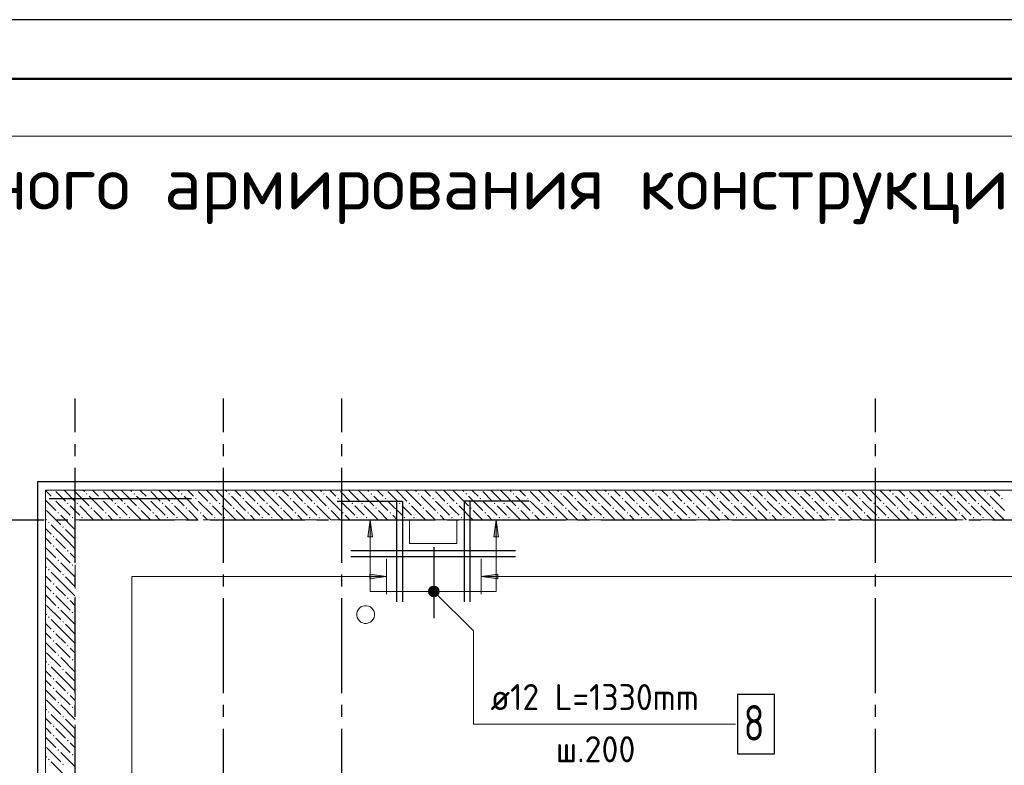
# Model space of a CAD drawing. Header units: millimetres. Extents: x 0 to 59400, y 0 to 42000.
# Tile 6 of 34: x 6595 to 14899, y 35710 to 42000. Entities that reach past the tile are written whole.
import ezdxf

# ---------------------------------------------------------------- set-up
doc = ezdxf.new("R2010")
doc.units = ezdxf.units.MM
doc.linetypes.add('______2', pattern=[270, 200, -70])
doc.linetypes.add('______5', pattern=[1100, 800, -100, 100, -100])
for name, color, linetype, lineweight in [('Standard', 7, 'Continuous', 25), ('ЖБ Перекрытие верхний уровень', 7, 'Continuous', 18), ('Обрамление П-обр. равн.', 7, 'Continuous', 25), ('Обрамление П-обр. равн.неравн.', 7, 'Continuous', 25), ('Обрамление проемов стержнями', 7, 'Continuous', 18), ('Позиционная метка номер позиции', 7, 'Continuous', 13), ('Текст_ общее', 7, 'Continuous', 25)]:
    doc.layers.add(name, color=color, linetype=linetype, lineweight=lineweight)
doc.layers.add('ЖБ Стена верхний уровень', color=7, linetype='______2', lineweight=13, true_color=0x656565)
doc.layers.add('Оси', color=7, linetype='______5', lineweight=13, true_color=0x656565)
doc.styles.add('ISOCPEUR', font='txt')

msp = doc.modelspace()

# ---------------------------------------------------------------- hatches: boundary and pattern name
at = {"layer": 'ЖБ Стена верхний уровень', "linetype": 'Continuous', "lineweight": 18, "transparency": 33554687}
for points in [[(6874.1, 37959.6), (6880.6, 37966.1), (6887.1, 37959.6), (6880.6, 37953.1)], [(7154.1, 37999.6), (7160.6, 38006.1), (7167.1, 37999.6), (7160.6, 37993.1)], [(7274.1, 37959.6), (7280.6, 37966.1), (7287.1, 37959.6), (7280.6, 37953.1)], [(7554.1, 37999.6), (7560.6, 38006.1), (7567.1, 37999.6), (7560.6, 37993.1)], [(7674.1, 37959.6), (7680.6, 37966.1), (7687.1, 37959.6), (7680.6, 37953.1)], [(7954.1, 37999.6), (7960.6, 38006.1), (7967.1, 37999.6), (7960.6, 37993.1)], [(8074.1, 37959.6), (8080.6, 37966.1), (8087.1, 37959.6), (8080.6, 37953.1)], [(8354.1, 37999.6), (8360.6, 38006.1), (8367.1, 37999.6), (8360.6, 37993.1)], [(8474.1, 37959.6), (8480.6, 37966.1), (8487.1, 37959.6), (8480.6, 37953.1)], [(8754.1, 37999.6), (8760.6, 38006.1), (8767.1, 37999.6), (8760.6, 37993.1)], [(8874.1, 37959.6), (8880.6, 37966.1), (8887.1, 37959.6), (8880.6, 37953.1)], [(9154.1, 37999.6), (9160.6, 38006.1), (9167.1, 37999.6), (9160.6, 37993.1)], [(9274.1, 37959.6), (9280.6, 37966.1), (9287.1, 37959.6), (9280.6, 37953.1)], [(9554.1, 37999.6), (9560.6, 38006.1), (9567.1, 37999.6), (9560.6, 37993.1)], [(9674.1, 37959.6), (9680.6, 37966.1), (9687.1, 37959.6), (9680.6, 37953.1)], [(9954.1, 37999.6), (9960.6, 38006.1), (9967.1, 37999.6), (9960.6, 37993.1)], [(10074.1, 37959.6), (10080.6, 37966.1), (10087.1, 37959.6), (10080.6, 37953.1)], [(10354.1, 37999.6), (10360.6, 38006.1), (10367.1, 37999.6), (10360.6, 37993.1)], [(10474.1, 37959.6), (10480.6, 37966.1), (10487.1, 37959.6), (10480.6, 37953.1)], [(10754.1, 37999.6), (10760.6, 38006.1), (10767.1, 37999.6), (10760.6, 37993.1)], [(10874.1, 37959.6), (10880.6, 37966.1), (10887.1, 37959.6), (10880.6, 37953.1)], [(11154.1, 37999.6), (11160.6, 38006.1), (11167.1, 37999.6), (11160.6, 37993.1)], [(11274.1, 37959.6), (11280.6, 37966.1), (11287.1, 37959.6), (11280.6, 37953.1)], [(11554.1, 37999.6), (11560.6, 38006.1), (11567.1, 37999.6), (11560.6, 37993.1)], [(11674.1, 37959.6), (11680.6, 37966.1), (11687.1, 37959.6), (11680.6, 37953.1)], [(11954.1, 37999.6), (11960.6, 38006.1), (11967.1, 37999.6), (11960.6, 37993.1)], [(12074.1, 37959.6), (12080.6, 37966.1), (12087.1, 37959.6), (12080.6, 37953.1)], [(12354.1, 37999.6), (12360.6, 38006.1), (12367.1, 37999.6), (12360.6, 37993.1)], [(12474.1, 37959.6), (12480.6, 37966.1), (12487.1, 37959.6), (12480.6, 37953.1)], [(12754.1, 37999.6), (12760.6, 38006.1), (12767.1, 37999.6), (12760.6, 37993.1)], [(12874.1, 37959.6), (12880.6, 37966.1), (12887.1, 37959.6), (12880.6, 37953.1)], [(13154.1, 37999.6), (13160.6, 38006.1), (13167.1, 37999.6), (13160.6, 37993.1)], [(13274.1, 37959.6), (13280.6, 37966.1), (13287.1, 37959.6), (13280.6, 37953.1)], [(13554.1, 37999.6), (13560.6, 38006.1), (13567.1, 37999.6), (13560.6, 37993.1)], [(13674.1, 37959.6), (13680.6, 37966.1), (13687.1, 37959.6), (13680.6, 37953.1)], [(13954.1, 37999.6), (13960.6, 38006.1), (13967.1, 37999.6), (13960.6, 37993.1)], [(14074.1, 37959.6), (14080.6, 37966.1), (14087.1, 37959.6), (14080.6, 37953.1)], [(14354.1, 37999.6), (14360.6, 38006.1), (14367.1, 37999.6), (14360.6, 37993.1)], [(14474.1, 37959.6), (14480.6, 37966.1), (14487.1, 37959.6), (14480.6, 37953.1)], [(14754.1, 37999.6), (14760.6, 38006.1), (14767.1, 37999.6), (14760.6, 37993.1)], [(14874.1, 37959.6), (14880.6, 37966.1), (14887.1, 37959.6), (14880.6, 37953.1)], [(6994.1, 37919.6), (7000.6, 37926.1), (7007.1, 37919.6), (7000.6, 37913.1)], [(7074.1, 37919.6), (7080.6, 37926.1), (7087.1, 37919.6), (7080.6, 37913.1)], [(7194.1, 37879.6), (7200.6, 37886.1), (7207.1, 37879.6), (7200.6, 37873.1)], [(7394.1, 37919.6), (7400.6, 37926.1), (7407.1, 37919.6), (7400.6, 37913.1)], [(7474.1, 37919.6), (7480.6, 37926.1), (7487.1, 37919.6), (7480.6, 37913.1)], [(7594.1, 37879.6), (7600.6, 37886.1), (7607.1, 37879.6), (7600.6, 37873.1)], [(7794.1, 37919.6), (7800.6, 37926.1), (7807.1, 37919.6), (7800.6, 37913.1)], [(7874.1, 37919.6), (7880.6, 37926.1), (7887.1, 37919.6), (7880.6, 37913.1)], [(7994.1, 37879.6), (8000.6, 37886.1), (8007.1, 37879.6), (8000.6, 37873.1)], [(8194.1, 37919.6), (8200.6, 37926.1), (8207.1, 37919.6), (8200.6, 37913.1)], [(8274.1, 37919.6), (8280.6, 37926.1), (8287.1, 37919.6), (8280.6, 37913.1)], [(8394.1, 37879.6), (8400.6, 37886.1), (8407.1, 37879.6), (8400.6, 37873.1)], [(8594.1, 37919.6), (8600.6, 37926.1), (8607.1, 37919.6), (8600.6, 37913.1)], [(8674.1, 37919.6), (8680.6, 37926.1), (8687.1, 37919.6), (8680.6, 37913.1)], [(8794.1, 37879.6), (8800.6, 37886.1), (8807.1, 37879.6), (8800.6, 37873.1)], [(8994.1, 37919.6), (9000.6, 37926.1), (9007.1, 37919.6), (9000.6, 37913.1)], [(9074.1, 37919.6), (9080.6, 37926.1), (9087.1, 37919.6), (9080.6, 37913.1)], [(9194.1, 37879.6), (9200.6, 37886.1), (9207.1, 37879.6), (9200.6, 37873.1)], [(9394.1, 37919.6), (9400.6, 37926.1), (9407.1, 37919.6), (9400.6, 37913.1)], [(9474.1, 37919.6), (9480.6, 37926.1), (9487.1, 37919.6), (9480.6, 37913.1)], [(9594.1, 37879.6), (9600.6, 37886.1), (9607.1, 37879.6), (9600.6, 37873.1)], [(9794.1, 37919.6), (9800.6, 37926.1), (9807.1, 37919.6), (9800.6, 37913.1)], [(9874.1, 37919.6), (9880.6, 37926.1), (9887.1, 37919.6), (9880.6, 37913.1)], [(9994.1, 37879.6), (10000.6, 37886.1), (10007.1, 37879.6), (10000.6, 37873.1)], [(10194.1, 37919.6), (10200.6, 37926.1), (10207.1, 37919.6), (10200.6, 37913.1)], [(10274.1, 37919.6), (10280.6, 37926.1), (10287.1, 37919.6), (10280.6, 37913.1)], [(10394.1, 37879.6), (10400.6, 37886.1), (10407.1, 37879.6), (10400.6, 37873.1)], [(10594.1, 37919.6), (10600.6, 37926.1), (10607.1, 37919.6), (10600.6, 37913.1)], [(10674.1, 37919.6), (10680.6, 37926.1), (10687.1, 37919.6), (10680.6, 37913.1)], [(10794.1, 37879.6), (10800.6, 37886.1), (10807.1, 37879.6), (10800.6, 37873.1)], [(10994.1, 37919.6), (11000.6, 37926.1), (11007.1, 37919.6), (11000.6, 37913.1)], [(11074.1, 37919.6), (11080.6, 37926.1), (11087.1, 37919.6), (11080.6, 37913.1)], [(11194.1, 37879.6), (11200.6, 37886.1), (11207.1, 37879.6), (11200.6, 37873.1)], [(11394.1, 37919.6), (11400.6, 37926.1), (11407.1, 37919.6), (11400.6, 37913.1)], [(11474.1, 37919.6), (11480.6, 37926.1), (11487.1, 37919.6), (11480.6, 37913.1)], [(11594.1, 37879.6), (11600.6, 37886.1), (11607.1, 37879.6), (11600.6, 37873.1)], [(11794.1, 37919.6), (11800.6, 37926.1), (11807.1, 37919.6), (11800.6, 37913.1)], [(11874.1, 37919.6), (11880.6, 37926.1), (11887.1, 37919.6), (11880.6, 37913.1)], [(11994.1, 37879.6), (12000.6, 37886.1), (12007.1, 37879.6), (12000.6, 37873.1)], [(12194.1, 37919.6), (12200.6, 37926.1), (12207.1, 37919.6), (12200.6, 37913.1)], [(12274.1, 37919.6), (12280.6, 37926.1), (12287.1, 37919.6), (12280.6, 37913.1)], [(12394.1, 37879.6), (12400.6, 37886.1), (12407.1, 37879.6), (12400.6, 37873.1)], [(12594.1, 37919.6), (12600.6, 37926.1), (12607.1, 37919.6), (12600.6, 37913.1)], [(12674.1, 37919.6), (12680.6, 37926.1), (12687.1, 37919.6), (12680.6, 37913.1)], [(12794.1, 37879.6), (12800.6, 37886.1), (12807.1, 37879.6), (12800.6, 37873.1)], [(12994.1, 37919.6), (13000.6, 37926.1), (13007.1, 37919.6), (13000.6, 37913.1)], [(13074.1, 37919.6), (13080.6, 37926.1), (13087.1, 37919.6), (13080.6, 37913.1)], [(13194.1, 37879.6), (13200.6, 37886.1), (13207.1, 37879.6), (13200.6, 37873.1)], [(13394.1, 37919.6), (13400.6, 37926.1), (13407.1, 37919.6), (13400.6, 37913.1)], [(13474.1, 37919.6), (13480.6, 37926.1), (13487.1, 37919.6), (13480.6, 37913.1)], [(13594.1, 37879.6), (13600.6, 37886.1), (13607.1, 37879.6), (13600.6, 37873.1)], [(13794.1, 37919.6), (13800.6, 37926.1), (13807.1, 37919.6), (13800.6, 37913.1)], [(13874.1, 37919.6), (13880.6, 37926.1), (13887.1, 37919.6), (13880.6, 37913.1)], [(13994.1, 37879.6), (14000.6, 37886.1), (14007.1, 37879.6), (14000.6, 37873.1)], [(14194.1, 37919.6), (14200.6, 37926.1), (14207.1, 37919.6), (14200.6, 37913.1)], [(14274.1, 37919.6), (14280.6, 37926.1), (14287.1, 37919.6), (14280.6, 37913.1)], [(14394.1, 37879.6), (14400.6, 37886.1), (14407.1, 37879.6), (14400.6, 37873.1)], [(14594.1, 37919.6), (14600.6, 37926.1), (14607.1, 37919.6), (14600.6, 37913.1)], [(14674.1, 37919.6), (14680.6, 37926.1), (14687.1, 37919.6), (14680.6, 37913.1)], [(14794.1, 37879.6), (14800.6, 37886.1), (14807.1, 37879.6), (14800.6, 37873.1)], [(6914.1, 37839.6), (6920.6, 37846.1), (6927.1, 37839.6), (6920.6, 37833.1)], [(7034.1, 37799.6), (7040.6, 37806.1), (7047.1, 37799.6), (7040.6, 37793.1)], [(7114.1, 37799.6), (7120.6, 37806.1), (7127.1, 37799.6), (7120.6, 37793.1)], [(7314.1, 37839.6), (7320.6, 37846.1), (7327.1, 37839.6), (7320.6, 37833.1)], [(7434.1, 37799.6), (7440.6, 37806.1), (7447.1, 37799.6), (7440.6, 37793.1)], [(7514.1, 37799.6), (7520.6, 37806.1), (7527.1, 37799.6), (7520.6, 37793.1)], [(7714.1, 37839.6), (7720.6, 37846.1), (7727.1, 37839.6), (7720.6, 37833.1)], [(7834.1, 37799.6), (7840.6, 37806.1), (7847.1, 37799.6), (7840.6, 37793.1)], [(7914.1, 37799.6), (7920.6, 37806.1), (7927.1, 37799.6), (7920.6, 37793.1)], [(8114.1, 37839.6), (8120.6, 37846.1), (8127.1, 37839.6), (8120.6, 37833.1)], [(8234.1, 37799.6), (8240.6, 37806.1), (8247.1, 37799.6), (8240.6, 37793.1)], [(8314.1, 37799.6), (8320.6, 37806.1), (8327.1, 37799.6), (8320.6, 37793.1)], [(8514.1, 37839.6), (8520.6, 37846.1), (8527.1, 37839.6), (8520.6, 37833.1)], [(8634.1, 37799.6), (8640.6, 37806.1), (8647.1, 37799.6), (8640.6, 37793.1)], [(8714.1, 37799.6), (8720.6, 37806.1), (8727.1, 37799.6), (8720.6, 37793.1)], [(8914.1, 37839.6), (8920.6, 37846.1), (8927.1, 37839.6), (8920.6, 37833.1)], [(9034.1, 37799.6), (9040.6, 37806.1), (9047.1, 37799.6), (9040.6, 37793.1)], [(9114.1, 37799.6), (9120.6, 37806.1), (9127.1, 37799.6), (9120.6, 37793.1)], [(9314.1, 37839.6), (9320.6, 37846.1), (9327.1, 37839.6), (9320.6, 37833.1)], [(9434.1, 37799.6), (9440.6, 37806.1), (9447.1, 37799.6), (9440.6, 37793.1)], [(9514.1, 37799.6), (9520.6, 37806.1), (9527.1, 37799.6), (9520.6, 37793.1)], [(9714.1, 37839.6), (9720.6, 37846.1), (9727.1, 37839.6), (9720.6, 37833.1)], [(9834.1, 37799.6), (9840.6, 37806.1), (9847.1, 37799.6), (9840.6, 37793.1)], [(9914.1, 37799.6), (9920.6, 37806.1), (9927.1, 37799.6), (9920.6, 37793.1)], [(10114.1, 37839.6), (10120.6, 37846.1), (10127.1, 37839.6), (10120.6, 37833.1)], [(10234.1, 37799.6), (10240.6, 37806.1), (10247.1, 37799.6), (10240.6, 37793.1)], [(10314.1, 37799.6), (10320.6, 37806.1), (10327.1, 37799.6), (10320.6, 37793.1)], [(10514.1, 37839.6), (10520.6, 37846.1), (10527.1, 37839.6), (10520.6, 37833.1)], [(10634.1, 37799.6), (10640.6, 37806.1), (10647.1, 37799.6), (10640.6, 37793.1)], [(10714.1, 37799.6), (10720.6, 37806.1), (10727.1, 37799.6), (10720.6, 37793.1)], [(10914.1, 37839.6), (10920.6, 37846.1), (10927.1, 37839.6), (10920.6, 37833.1)], [(11034.1, 37799.6), (11040.6, 37806.1), (11047.1, 37799.6), (11040.6, 37793.1)], [(11114.1, 37799.6), (11120.6, 37806.1), (11127.1, 37799.6), (11120.6, 37793.1)], [(11314.1, 37839.6), (11320.6, 37846.1), (11327.1, 37839.6), (11320.6, 37833.1)], [(11434.1, 37799.6), (11440.6, 37806.1), (11447.1, 37799.6), (11440.6, 37793.1)], [(11514.1, 37799.6), (11520.6, 37806.1), (11527.1, 37799.6), (11520.6, 37793.1)], [(11714.1, 37839.6), (11720.6, 37846.1), (11727.1, 37839.6), (11720.6, 37833.1)], [(11834.1, 37799.6), (11840.6, 37806.1), (11847.1, 37799.6), (11840.6, 37793.1)], [(11914.1, 37799.6), (11920.6, 37806.1), (11927.1, 37799.6), (11920.6, 37793.1)], [(12114.1, 37839.6), (12120.6, 37846.1), (12127.1, 37839.6), (12120.6, 37833.1)], [(12234.1, 37799.6), (12240.6, 37806.1), (12247.1, 37799.6), (12240.6, 37793.1)], [(12314.1, 37799.6), (12320.6, 37806.1), (12327.1, 37799.6), (12320.6, 37793.1)], [(12514.1, 37839.6), (12520.6, 37846.1), (12527.1, 37839.6), (12520.6, 37833.1)], [(12634.1, 37799.6), (12640.6, 37806.1), (12647.1, 37799.6), (12640.6, 37793.1)], [(12714.1, 37799.6), (12720.6, 37806.1), (12727.1, 37799.6), (12720.6, 37793.1)], [(12914.1, 37839.6), (12920.6, 37846.1), (12927.1, 37839.6), (12920.6, 37833.1)], [(13034.1, 37799.6), (13040.6, 37806.1), (13047.1, 37799.6), (13040.6, 37793.1)], [(13114.1, 37799.6), (13120.6, 37806.1), (13127.1, 37799.6), (13120.6, 37793.1)], [(13314.1, 37839.6), (13320.6, 37846.1), (13327.1, 37839.6), (13320.6, 37833.1)], [(13434.1, 37799.6), (13440.6, 37806.1), (13447.1, 37799.6), (13440.6, 37793.1)], [(13514.1, 37799.6), (13520.6, 37806.1), (13527.1, 37799.6), (13520.6, 37793.1)], [(13714.1, 37839.6), (13720.6, 37846.1), (13727.1, 37839.6), (13720.6, 37833.1)], [(13834.1, 37799.6), (13840.6, 37806.1), (13847.1, 37799.6), (13840.6, 37793.1)], [(13914.1, 37799.6), (13920.6, 37806.1), (13927.1, 37799.6), (13920.6, 37793.1)], [(14114.1, 37839.6), (14120.6, 37846.1), (14127.1, 37839.6), (14120.6, 37833.1)], [(14234.1, 37799.6), (14240.6, 37806.1), (14247.1, 37799.6), (14240.6, 37793.1)], [(14314.1, 37799.6), (14320.6, 37806.1), (14327.1, 37799.6), (14320.6, 37793.1)], [(14514.1, 37839.6), (14520.6, 37846.1), (14527.1, 37839.6), (14520.6, 37833.1)], [(14634.1, 37799.6), (14640.6, 37806.1), (14647.1, 37799.6), (14640.6, 37793.1)], [(14714.1, 37799.6), (14720.6, 37806.1), (14727.1, 37799.6), (14720.6, 37793.1)], [(6834.1, 37759.6), (6840.6, 37766.1), (6847.1, 37759.6), (6840.6, 37753.1)], [(6954.1, 37719.6), (6960.6, 37726.1), (6967.1, 37719.6), (6960.6, 37713.1)], [(6874.1, 37639.6), (6880.6, 37646.1), (6887.1, 37639.6), (6880.6, 37633.1)], [(6874.1, 37559.6), (6880.6, 37566.1), (6887.1, 37559.6), (6880.6, 37553.1)], [(6994.1, 37519.6), (7000.6, 37526.1), (7007.1, 37519.6), (7000.6, 37513.1)], [(6914.1, 37439.6), (6920.6, 37446.1), (6927.1, 37439.6), (6920.6, 37433.1)], [(7034.1, 37399.6), (7040.6, 37406.1), (7047.1, 37399.6), (7040.6, 37393.1)], [(6834.1, 37359.6), (6840.6, 37366.1), (6847.1, 37359.6), (6840.6, 37353.1)], [(6954.1, 37319.6), (6960.6, 37326.1), (6967.1, 37319.6), (6960.6, 37313.1)], [(6874.1, 37239.6), (6880.6, 37246.1), (6887.1, 37239.6), (6880.6, 37233.1)], [(6874.1, 37159.6), (6880.6, 37166.1), (6887.1, 37159.6), (6880.6, 37153.1)], [(6994.1, 37119.6), (7000.6, 37126.1), (7007.1, 37119.6), (7000.6, 37113.1)], [(6914.1, 37039.6), (6920.6, 37046.1), (6927.1, 37039.6), (6920.6, 37033.1)], [(6834.1, 36959.6), (6840.6, 36966.1), (6847.1, 36959.6), (6840.6, 36953.1)], [(7034.1, 36999.6), (7040.6, 37006.1), (7047.1, 36999.6), (7040.6, 36993.1)], [(6954.1, 36919.6), (6960.6, 36926.1), (6967.1, 36919.6), (6960.6, 36913.1)], [(6874.1, 36839.6), (6880.6, 36846.1), (6887.1, 36839.6), (6880.6, 36833.1)], [(6874.1, 36759.6), (6880.6, 36766.1), (6887.1, 36759.6), (6880.6, 36753.1)], [(6994.1, 36719.6), (7000.6, 36726.1), (7007.1, 36719.6), (7000.6, 36713.1)], [(6914.1, 36639.6), (6920.6, 36646.1), (6927.1, 36639.6), (6920.6, 36633.1)], [(6834.1, 36559.6), (6840.6, 36566.1), (6847.1, 36559.6), (6840.6, 36553.1)], [(7034.1, 36599.6), (7040.6, 36606.1), (7047.1, 36599.6), (7040.6, 36593.1)], [(6954.1, 36519.6), (6960.6, 36526.1), (6967.1, 36519.6), (6960.6, 36513.1)], [(6874.1, 36439.6), (6880.6, 36446.1), (6887.1, 36439.6), (6880.6, 36433.1)], [(6874.1, 36359.6), (6880.6, 36366.1), (6887.1, 36359.6), (6880.6, 36353.1)], [(6994.1, 36319.6), (7000.6, 36326.1), (7007.1, 36319.6), (7000.6, 36313.1)], [(6914.1, 36239.6), (6920.6, 36246.1), (6927.1, 36239.6), (6920.6, 36233.1)], [(6834.1, 36159.6), (6840.6, 36166.1), (6847.1, 36159.6), (6840.6, 36153.1)], [(6954.1, 36119.6), (6960.6, 36126.1), (6967.1, 36119.6), (6960.6, 36113.1)], [(7034.1, 36199.6), (7040.6, 36206.1), (7047.1, 36199.6), (7040.6, 36193.1)], [(6874.1, 36039.6), (6880.6, 36046.1), (6887.1, 36039.6), (6880.6, 36033.1)], [(6874.1, 35959.6), (6880.6, 35966.1), (6887.1, 35959.6), (6880.6, 35953.1)], [(6994.1, 35919.6), (7000.6, 35926.1), (7007.1, 35919.6), (7000.6, 35913.1)], [(6914.1, 35839.6), (6920.6, 35846.1), (6927.1, 35839.6), (6920.6, 35833.1)], [(7034.1, 35799.6), (7040.6, 35806.1), (7047.1, 35799.6), (7040.6, 35793.1)], [(6834.1, 35759.6), (6840.6, 35766.1), (6847.1, 35759.6), (6840.6, 35753.1)], [(6954.1, 35719.6), (6960.6, 35726.1), (6967.1, 35719.6), (6960.6, 35713.1)]]:
    msp.add_hatch(color=7, dxfattribs=at).paths.add_polyline_path(points, flags=16)
at = {"layer": 'Обрамление П-обр. равн.', "linetype": 'Continuous', "lineweight": 13, "transparency": 33554687}
for points in [[(9571.7, 37637), (9551.7, 37777), (9531.7, 37637)], [(10627.7, 37322.9), (10487.7, 37302.9), (10627.7, 37282.9)]]:
    msp.add_hatch(color=7, dxfattribs=at).paths.add_polyline_path(points)
for points in [[(10593.7, 37637), (10613.7, 37777), (10633.7, 37637)], [(9547.7, 37322.9), (9687.7, 37302.9), (9547.7, 37282.9)]]:
    msp.add_hatch(color=7, dxfattribs=at).paths.add_polyline_path(points, flags=16)
at = {"layer": 'Позиционная метка номер позиции', "linetype": 'Continuous', "lineweight": 13, "transparency": 33554687}
for points in [[(10044.5, 37188.5), (10076.3, 37220.3), (10055.9, 37208.8)], [(10076.3, 37220.3), (10044.5, 37188.5), (10044.5, 37165.5)], [(10076.3, 37220.3), (10044.5, 37165.5), (10099.2, 37220.3)], [(10099.2, 37220.3), (10044.5, 37165.5), (10055.9, 37145.2)], [(10099.2, 37220.3), (10055.9, 37145.2), (10119.5, 37208.8)], [(10119.5, 37208.8), (10055.9, 37145.2), (10076.3, 37133.7)], [(10119.5, 37208.8), (10076.3, 37133.7), (10131, 37188.5)], [(10131, 37188.5), (10076.3, 37133.7), (10099.2, 37133.7)], [(10131, 37188.5), (10099.2, 37133.7), (10131, 37165.5)], [(10131, 37165.5), (10099.2, 37133.7), (10119.5, 37145.2)]]:
    msp.add_hatch(color=7, dxfattribs=at).paths.add_polyline_path(points)

# ---------------------------------------------------------------- linework, layer by layer
at = {"layer": 'Standard', "color": 7, "linetype": 'Continuous', "lineweight": 25, "transparency": 33554687}
msp.add_lwpolyline([(0, 0), (59400, 0), (59400, 42000), (0, 42000), (0, 0)], close=True, dxfattribs=at)
at = {"layer": 'Standard', "color": 7, "linetype": 'Continuous', "lineweight": 13, "transparency": 33554687}
for points in [[(59400, 42000), (0, 42000), (0, 19532), (59400, 19532), (59400, 42000)], [(6812.7, 19282), (55405.8, 19282), (55405.8, 38032), (6812.7, 38032), (6812.7, 19282)], [(6812.7, 19532), (55406.2, 19532), (55406.2, 38032), (6812.7, 38032), (6812.7, 19532)]]:
    msp.add_lwpolyline(points, dxfattribs=at)
at = {"layer": 'Standard', "color": 7, "linetype": 'Continuous', "lineweight": 50, "transparency": 33554687}
msp.add_lwpolyline([(2000, 41500), (58900, 41500), (58900, 500), (2000, 500), (2000, 41500)], close=True, dxfattribs=at)
at = {"layer": 'Standard', "color": 7, "linetype": 'Continuous', "lineweight": 18, "transparency": 33554687}
msp.add_lwpolyline([(59290.8, 41017.4), (2390.8, 41017.4), (2390.8, 5517.4), (59290.8, 5517.4), (59290.8, 41017.4)], dxfattribs=at)
at = {"layer": 'Standard', "color": 254, "linetype": 'Continuous', "lineweight": 25, "true_color": 0xc4c4ff, "transparency": 33554687}
msp.add_lwpolyline([(6743.7, 19461.3), (54029.4, 19461.3), (54029.4, 38101), (6743.7, 38101), (6743.7, 19461.3)], dxfattribs=at)
at = {"layer": 'ЖБ Перекрытие верхний уровень', "color": 7, "linetype": 'Continuous', "lineweight": 18, "transparency": 33554687}
for p, q in [((25312.7, 38032), (6812.7, 38032)), ((6812.7, 38032), (6812.7, 32632)), ((10282.7, 37782), (9882.7, 37782)), ((9882.7, 37782), (9882.7, 37582)), ((10282.7, 37582), (10282.7, 37782)), ((9882.7, 37582), (10282.7, 37582)), ((9472.7, 37045.8), (9459.5, 37035.3)), ((9487.9, 37053.1), (9472.7, 37045.8)), ((9504.3, 37056.8), (9487.9, 37053.1)), ((9521.2, 37056.8), (9504.3, 37056.8)), ((9537.6, 37053.1), (9521.2, 37056.8)), ((9552.8, 37045.8), (9537.6, 37053.1)), ((9566, 37035.3), (9552.8, 37045.8)), ((9441.7, 37006.9), (9437.9, 36990.4)), ((9437.9, 36990.4), (9437.9, 36973.6)), ((9437.9, 36973.6), (9441.7, 36957.1)), ((9449, 37022.1), (9441.7, 37006.9)), ((9441.7, 36957.1), (9449, 36941.9)), ((9459.5, 37035.3), (9449, 37022.1)), ((9576.5, 37022.1), (9566, 37035.3)), ((9583.8, 37006.9), (9576.5, 37022.1)), ((9576.5, 36941.9), (9583.8, 36957.1)), ((9587.6, 36990.4), (9583.8, 37006.9)), ((9583.8, 36957.1), (9587.6, 36973.6)), ((9587.6, 36973.6), (9587.6, 36990.4)), ((9449, 36941.9), (9459.5, 36928.7)), ((9459.5, 36928.7), (9472.7, 36918.2)), ((9472.7, 36918.2), (9487.9, 36910.9)), ((9487.9, 36910.9), (9504.3, 36907.2)), ((9504.3, 36907.2), (9521.2, 36907.2)), ((9521.2, 36907.2), (9537.6, 36910.9)), ((9537.6, 36910.9), (9552.8, 36918.2)), ((9552.8, 36918.2), (9566, 36928.7)), ((9566, 36928.7), (9576.5, 36941.9))]:
    msp.add_line(p, q, dxfattribs=at)
at = {"layer": 'ЖБ Стена верхний уровень', "color": 251, "linetype": '______2', "lineweight": 13, "true_color": 0x656565, "transparency": 33554687}
for p, q in [((7062.7, 38032), (6812.7, 38032)), ((6812.7, 38032), (6812.7, 32632)), ((25312.7, 38032), (7062.7, 38032)), ((7062.7, 37782), (25062.7, 37782)), ((7062.7, 32882), (7062.7, 37782))]:
    msp.add_line(p, q, dxfattribs=at)
at = {"layer": 'ЖБ Стена верхний уровень', "color": 9, "linetype": 'Continuous', "lineweight": 18, "true_color": 0xc7c7c7, "transparency": 33554687}
for p, q in [((6820.6, 38019.6), (6812.7, 38027.4)), ((6860.6, 37979.6), (6820.6, 38019.6)), ((6900.6, 38019.6), (6980.6, 37939.6)), ((6980.6, 38019.6), (6968.2, 38032)), ((6980.6, 38019.6), (7060.6, 37939.6)), ((7048.2, 38032), (7060.6, 38019.6)), ((7060.6, 38019.6), (7062.7, 38017.4)), ((7062.7, 38017.4), (7180.6, 37899.6)), ((7128.1, 38032), (7140.6, 38019.6)), ((7180.6, 37979.6), (7300.6, 37859.6)), ((7220.6, 38019.6), (7208.1, 38032)), ((7260.6, 37979.6), (7220.6, 38019.6)), ((7300.6, 38019.6), (7380.6, 37939.6)), ((7380.6, 38019.6), (7368.2, 38032)), ((7380.6, 38019.6), (7460.6, 37939.6)), ((7448.2, 38032), (7460.6, 38019.6)), ((7460.6, 38019.6), (7580.6, 37899.6)), ((7528.1, 38032), (7540.6, 38019.6)), ((7580.6, 37979.6), (7700.6, 37859.6)), ((7620.6, 38019.6), (7608.1, 38032)), ((7660.6, 37979.6), (7620.6, 38019.6)), ((7700.6, 38019.6), (7780.6, 37939.6)), ((7780.6, 38019.6), (7768.2, 38032)), ((7780.6, 38019.6), (7860.6, 37939.6)), ((7848.2, 38032), (7860.6, 38019.6)), ((7860.6, 38019.6), (7980.6, 37899.6)), ((7928.1, 38032), (7940.6, 38019.6)), ((7980.6, 37979.6), (8100.6, 37859.6)), ((8020.6, 38019.6), (8008.1, 38032)), ((8060.6, 37979.6), (8020.6, 38019.6)), ((8100.6, 38019.6), (8180.6, 37939.6)), ((8180.6, 38019.6), (8168.2, 38032)), ((8180.6, 38019.6), (8260.6, 37939.6)), ((8248.2, 38032), (8260.6, 38019.6)), ((8260.6, 38019.6), (8380.6, 37899.6)), ((8328.1, 38032), (8340.6, 38019.6)), ((8380.6, 37979.6), (8500.6, 37859.6)), ((8420.6, 38019.6), (8408.1, 38032)), ((8460.6, 37979.6), (8420.6, 38019.6)), ((8500.6, 38019.6), (8580.6, 37939.6)), ((8580.6, 38019.6), (8568.2, 38032)), ((8580.6, 38019.6), (8660.6, 37939.6)), ((8648.2, 38032), (8660.6, 38019.6)), ((8660.6, 38019.6), (8780.6, 37899.6)), ((8728.1, 38032), (8740.6, 38019.6)), ((8780.6, 37979.6), (8900.6, 37859.6)), ((8820.6, 38019.6), (8808.1, 38032)), ((8860.6, 37979.6), (8820.6, 38019.6)), ((8900.6, 38019.6), (8980.6, 37939.6)), ((8980.6, 38019.6), (8968.2, 38032)), ((8980.6, 38019.6), (9060.6, 37939.6)), ((9048.2, 38032), (9060.6, 38019.6)), ((9060.6, 38019.6), (9180.6, 37899.6)), ((9128.1, 38032), (9140.6, 38019.6)), ((9180.6, 37979.6), (9300.6, 37859.6)), ((9220.6, 38019.6), (9208.1, 38032)), ((9260.6, 37979.6), (9220.6, 38019.6)), ((9300.6, 38019.6), (9380.6, 37939.6)), ((9380.6, 38019.6), (9368.2, 38032)), ((9380.6, 38019.6), (9460.6, 37939.6)), ((9448.2, 38032), (9460.6, 38019.6)), ((9460.6, 38019.6), (9580.6, 37899.6)), ((9528.1, 38032), (9540.6, 38019.6)), ((9580.6, 37979.6), (9700.6, 37859.6)), ((9620.6, 38019.6), (9608.1, 38032)), ((9660.6, 37979.6), (9620.6, 38019.6)), ((9700.6, 38019.6), (9780.6, 37939.6)), ((9780.6, 38019.6), (9768.2, 38032)), ((9780.6, 38019.6), (9860.6, 37939.6)), ((9848.2, 38032), (9860.6, 38019.6)), ((9860.6, 38019.6), (9980.6, 37899.6)), ((9928.1, 38032), (9940.6, 38019.6)), ((9980.6, 37979.6), (10100.6, 37859.6)), ((10020.6, 38019.6), (10008.1, 38032)), ((10060.6, 37979.6), (10020.6, 38019.6)), ((10100.6, 38019.6), (10180.6, 37939.6)), ((10180.6, 38019.6), (10168.2, 38032)), ((10180.6, 38019.6), (10260.6, 37939.6)), ((10248.2, 38032), (10260.6, 38019.6)), ((10260.6, 38019.6), (10380.6, 37899.6)), ((10328.1, 38032), (10340.6, 38019.6)), ((10380.6, 37979.6), (10500.6, 37859.6)), ((10420.6, 38019.6), (10408.1, 38032)), ((10460.6, 37979.6), (10420.6, 38019.6)), ((10500.6, 38019.6), (10580.6, 37939.6)), ((10580.6, 38019.6), (10568.2, 38032)), ((10580.6, 38019.6), (10660.6, 37939.6)), ((10648.2, 38032), (10660.6, 38019.6)), ((10660.6, 38019.6), (10780.6, 37899.6)), ((10728.1, 38032), (10740.6, 38019.6)), ((10780.6, 37979.6), (10900.6, 37859.6)), ((10820.6, 38019.6), (10808.1, 38032)), ((10860.6, 37979.6), (10820.6, 38019.6)), ((10900.6, 38019.6), (10980.6, 37939.6)), ((10980.6, 38019.6), (10968.2, 38032)), ((10980.6, 38019.6), (11060.6, 37939.6)), ((11048.2, 38032), (11060.6, 38019.6)), ((11060.6, 38019.6), (11180.6, 37899.6)), ((11128.1, 38032), (11140.6, 38019.6)), ((11180.6, 37979.6), (11300.6, 37859.6)), ((11220.6, 38019.6), (11208.1, 38032)), ((11260.6, 37979.6), (11220.6, 38019.6)), ((11300.6, 38019.6), (11380.6, 37939.6)), ((11380.6, 38019.6), (11368.2, 38032)), ((11380.6, 38019.6), (11460.6, 37939.6)), ((11448.2, 38032), (11460.6, 38019.6)), ((11460.6, 38019.6), (11580.6, 37899.6)), ((11528.1, 38032), (11540.6, 38019.6)), ((11580.6, 37979.6), (11700.6, 37859.6)), ((11620.6, 38019.6), (11608.1, 38032)), ((11660.6, 37979.6), (11620.6, 38019.6)), ((11700.6, 38019.6), (11780.6, 37939.6)), ((11780.6, 38019.6), (11768.2, 38032)), ((11780.6, 38019.6), (11860.6, 37939.6)), ((11848.2, 38032), (11860.6, 38019.6)), ((11860.6, 38019.6), (11980.6, 37899.6)), ((11928.1, 38032), (11940.6, 38019.6)), ((11980.6, 37979.6), (12100.6, 37859.6)), ((12020.6, 38019.6), (12008.1, 38032)), ((12060.6, 37979.6), (12020.6, 38019.6)), ((12100.6, 38019.6), (12180.6, 37939.6)), ((12180.6, 38019.6), (12168.2, 38032)), ((12180.6, 38019.6), (12260.6, 37939.6)), ((12248.2, 38032), (12260.6, 38019.6)), ((12260.6, 38019.6), (12380.6, 37899.6)), ((12328.1, 38032), (12340.6, 38019.6)), ((12380.6, 37979.6), (12500.6, 37859.6)), ((12420.6, 38019.6), (12408.1, 38032)), ((12460.6, 37979.6), (12420.6, 38019.6)), ((12500.6, 38019.6), (12580.6, 37939.6)), ((12580.6, 38019.6), (12568.2, 38032)), ((12580.6, 38019.6), (12660.6, 37939.6)), ((12648.2, 38032), (12660.6, 38019.6)), ((12660.6, 38019.6), (12780.6, 37899.6)), ((12728.1, 38032), (12740.6, 38019.6)), ((12780.6, 37979.6), (12900.6, 37859.6)), ((12820.6, 38019.6), (12808.1, 38032)), ((12860.6, 37979.6), (12820.6, 38019.6)), ((12900.6, 38019.6), (12980.6, 37939.6)), ((12980.6, 38019.6), (12968.2, 38032)), ((12980.6, 38019.6), (13060.6, 37939.6)), ((13048.2, 38032), (13060.6, 38019.6)), ((13060.6, 38019.6), (13180.6, 37899.6)), ((13128.1, 38032), (13140.6, 38019.6)), ((13180.6, 37979.6), (13300.6, 37859.6)), ((13220.6, 38019.6), (13208.1, 38032)), ((13260.6, 37979.6), (13220.6, 38019.6)), ((13300.6, 38019.6), (13380.6, 37939.6)), ((13380.6, 38019.6), (13368.2, 38032)), ((13380.6, 38019.6), (13460.6, 37939.6)), ((13448.2, 38032), (13460.6, 38019.6)), ((13460.6, 38019.6), (13580.6, 37899.6)), ((13528.1, 38032), (13540.6, 38019.6)), ((13580.6, 37979.6), (13700.6, 37859.6)), ((13620.6, 38019.6), (13608.1, 38032)), ((13660.6, 37979.6), (13620.6, 38019.6)), ((13700.6, 38019.6), (13780.6, 37939.6)), ((13780.6, 38019.6), (13768.2, 38032)), ((13780.6, 38019.6), (13860.6, 37939.6)), ((13848.2, 38032), (13860.6, 38019.6)), ((13860.6, 38019.6), (13980.6, 37899.6)), ((13928.1, 38032), (13940.6, 38019.6)), ((13980.6, 37979.6), (14100.6, 37859.6)), ((14020.6, 38019.6), (14008.1, 38032)), ((14060.6, 37979.6), (14020.6, 38019.6)), ((14100.6, 38019.6), (14180.6, 37939.6)), ((14180.6, 38019.6), (14168.2, 38032)), ((14180.6, 38019.6), (14260.6, 37939.6)), ((14248.2, 38032), (14260.6, 38019.6)), ((14260.6, 38019.6), (14380.6, 37899.6)), ((14328.1, 38032), (14340.6, 38019.6)), ((14380.6, 37979.6), (14500.6, 37859.6)), ((14420.6, 38019.6), (14408.1, 38032)), ((14460.6, 37979.6), (14420.6, 38019.6)), ((14500.6, 38019.6), (14580.6, 37939.6)), ((14580.6, 38019.6), (14568.2, 38032)), ((14580.6, 38019.6), (14660.6, 37939.6)), ((14648.2, 38032), (14660.6, 38019.6)), ((14660.6, 38019.6), (14780.6, 37899.6)), ((14728.1, 38032), (14740.6, 38019.6)), ((14780.6, 37979.6), (14900.6, 37859.6)), ((14820.6, 38019.6), (14808.1, 38032)), ((14860.6, 37979.6), (14820.6, 38019.6)), ((6812.7, 37947.4), (6900.6, 37859.6)), ((6900.6, 37939.6), (7020.6, 37819.6)), ((7060.6, 37859.6), (7020.6, 37899.6)), ((7100.6, 37899.6), (7218.1, 37782)), ((7300.6, 37939.6), (7420.6, 37819.6)), ((7460.6, 37859.6), (7420.6, 37899.6)), ((7500.6, 37899.6), (7618.1, 37782)), ((7700.6, 37939.6), (7820.6, 37819.6)), ((7860.6, 37859.6), (7820.6, 37899.6)), ((7900.6, 37899.6), (8018.1, 37782)), ((8100.6, 37939.6), (8220.6, 37819.6)), ((8260.6, 37859.6), (8220.6, 37899.6)), ((8300.6, 37899.6), (8418.1, 37782)), ((8500.6, 37939.6), (8620.6, 37819.6)), ((8660.6, 37859.6), (8620.6, 37899.6)), ((8700.6, 37899.6), (8818.1, 37782)), ((8900.6, 37939.6), (9020.6, 37819.6)), ((9060.6, 37859.6), (9020.6, 37899.6)), ((9100.6, 37899.6), (9218.1, 37782)), ((9300.6, 37939.6), (9420.6, 37819.6)), ((9460.6, 37859.6), (9420.6, 37899.6)), ((9500.6, 37899.6), (9618.1, 37782)), ((9700.6, 37939.6), (9820.6, 37819.6)), ((9860.6, 37859.6), (9820.6, 37899.6)), ((9900.6, 37899.6), (10018.1, 37782)), ((10100.6, 37939.6), (10220.6, 37819.6)), ((10260.6, 37859.6), (10220.6, 37899.6)), ((10300.6, 37899.6), (10418.1, 37782)), ((10500.6, 37939.6), (10620.6, 37819.6)), ((10660.6, 37859.6), (10620.6, 37899.6)), ((10700.6, 37899.6), (10818.1, 37782)), ((10900.6, 37939.6), (11020.6, 37819.6)), ((11060.6, 37859.6), (11020.6, 37899.6)), ((11100.6, 37899.6), (11218.1, 37782)), ((11300.6, 37939.6), (11420.6, 37819.6)), ((11460.6, 37859.6), (11420.6, 37899.6)), ((11500.6, 37899.6), (11618.1, 37782)), ((11700.6, 37939.6), (11820.6, 37819.6)), ((11860.6, 37859.6), (11820.6, 37899.6)), ((11900.6, 37899.6), (12018.1, 37782)), ((12100.6, 37939.6), (12220.6, 37819.6)), ((12260.6, 37859.6), (12220.6, 37899.6)), ((12300.6, 37899.6), (12418.1, 37782)), ((12500.6, 37939.6), (12620.6, 37819.6)), ((12660.6, 37859.6), (12620.6, 37899.6)), ((12700.6, 37899.6), (12818.1, 37782)), ((12900.6, 37939.6), (13020.6, 37819.6)), ((13060.6, 37859.6), (13020.6, 37899.6)), ((13100.6, 37899.6), (13218.1, 37782)), ((13300.6, 37939.6), (13420.6, 37819.6)), ((13460.6, 37859.6), (13420.6, 37899.6)), ((13500.6, 37899.6), (13618.1, 37782)), ((13700.6, 37939.6), (13820.6, 37819.6)), ((13860.6, 37859.6), (13820.6, 37899.6)), ((13900.6, 37899.6), (14018.1, 37782)), ((14100.6, 37939.6), (14220.6, 37819.6)), ((14260.6, 37859.6), (14220.6, 37899.6)), ((14300.6, 37899.6), (14418.1, 37782)), ((14500.6, 37939.6), (14620.6, 37819.6)), ((14660.6, 37859.6), (14620.6, 37899.6)), ((14700.6, 37899.6), (14818.1, 37782)), ((6812.7, 37787.4), (6820.6, 37779.6)), ((6820.6, 37859.6), (6940.6, 37739.6)), ((7060.6, 37699.6), (6940.6, 37819.6)), ((7062.7, 37857.4), (7060.6, 37859.6)), ((7100.6, 37819.6), (7062.7, 37857.4)), ((7220.6, 37859.6), (7298.1, 37782)), ((7378.1, 37782), (7340.6, 37819.6)), ((7500.6, 37819.6), (7460.6, 37859.6)), ((7620.6, 37859.6), (7698.1, 37782)), ((7778.1, 37782), (7740.6, 37819.6)), ((7900.6, 37819.6), (7860.6, 37859.6)), ((8020.6, 37859.6), (8098.1, 37782)), ((8178.1, 37782), (8140.6, 37819.6)), ((8300.6, 37819.6), (8260.6, 37859.6)), ((8420.6, 37859.6), (8498.1, 37782)), ((8578.1, 37782), (8540.6, 37819.6)), ((8700.6, 37819.6), (8660.6, 37859.6)), ((8820.6, 37859.6), (8898.1, 37782)), ((8978.1, 37782), (8940.6, 37819.6)), ((9100.6, 37819.6), (9060.6, 37859.6)), ((9220.6, 37859.6), (9298.1, 37782)), ((9378.1, 37782), (9340.6, 37819.6)), ((9500.6, 37819.6), (9460.6, 37859.6)), ((9620.6, 37859.6), (9698.1, 37782)), ((9778.1, 37782), (9740.6, 37819.6)), ((9900.6, 37819.6), (9860.6, 37859.6)), ((10020.6, 37859.6), (10098.1, 37782)), ((10178.1, 37782), (10140.6, 37819.6)), ((10300.6, 37819.6), (10260.6, 37859.6)), ((10420.6, 37859.6), (10498.1, 37782)), ((10578.1, 37782), (10540.6, 37819.6)), ((10700.6, 37819.6), (10660.6, 37859.6)), ((10820.6, 37859.6), (10898.1, 37782)), ((10978.1, 37782), (10940.6, 37819.6)), ((11100.6, 37819.6), (11060.6, 37859.6)), ((11220.6, 37859.6), (11298.1, 37782)), ((11378.1, 37782), (11340.6, 37819.6)), ((11500.6, 37819.6), (11460.6, 37859.6)), ((11620.6, 37859.6), (11698.1, 37782)), ((11778.1, 37782), (11740.6, 37819.6)), ((11900.6, 37819.6), (11860.6, 37859.6)), ((12020.6, 37859.6), (12098.1, 37782)), ((12178.1, 37782), (12140.6, 37819.6)), ((12300.6, 37819.6), (12260.6, 37859.6)), ((12420.6, 37859.6), (12498.1, 37782)), ((12578.1, 37782), (12540.6, 37819.6)), ((12700.6, 37819.6), (12660.6, 37859.6)), ((12820.6, 37859.6), (12898.1, 37782)), ((12978.1, 37782), (12940.6, 37819.6)), ((13100.6, 37819.6), (13060.6, 37859.6)), ((13220.6, 37859.6), (13298.1, 37782)), ((13378.1, 37782), (13340.6, 37819.6)), ((13500.6, 37819.6), (13460.6, 37859.6)), ((13620.6, 37859.6), (13698.1, 37782)), ((13778.1, 37782), (13740.6, 37819.6)), ((13900.6, 37819.6), (13860.6, 37859.6)), ((14020.6, 37859.6), (14098.1, 37782)), ((14178.1, 37782), (14140.6, 37819.6)), ((14300.6, 37819.6), (14260.6, 37859.6)), ((14420.6, 37859.6), (14498.1, 37782)), ((14578.1, 37782), (14540.6, 37819.6)), ((14700.6, 37819.6), (14660.6, 37859.6)), ((14820.6, 37859.6), (14898.1, 37782)), ((6812.7, 37707.4), (6860.6, 37659.6)), ((6980.6, 37619.6), (6860.6, 37739.6)), ((7060.6, 37779.6), (7062.7, 37777.4)), ((6820.6, 37619.6), (6812.7, 37627.4)), ((6980.6, 37699.6), (7060.6, 37619.6)), ((7060.6, 37699.6), (7062.7, 37697.4)), ((6812.7, 37547.4), (6900.6, 37459.6)), ((6860.6, 37579.6), (6820.6, 37619.6)), ((6900.6, 37619.6), (6980.6, 37539.6)), ((6900.6, 37539.6), (7020.6, 37419.6)), ((6980.6, 37619.6), (7060.6, 37539.6)), ((7060.6, 37619.6), (7062.7, 37617.4)), ((6820.6, 37459.6), (6940.6, 37339.6)), ((7060.6, 37459.6), (7020.6, 37499.6)), ((7062.7, 37457.4), (7060.6, 37459.6)), ((6812.7, 37387.4), (6820.6, 37379.6)), ((7060.6, 37299.6), (6940.6, 37419.6)), ((7060.6, 37379.6), (7062.7, 37377.4)), ((6812.7, 37307.4), (6860.6, 37259.6)), ((6980.6, 37219.6), (6860.6, 37339.6)), ((6980.6, 37299.6), (7060.6, 37219.6)), ((7060.6, 37299.6), (7062.7, 37297.4)), ((6820.6, 37219.6), (6812.7, 37227.4)), ((6860.6, 37179.6), (6820.6, 37219.6)), ((6900.6, 37219.6), (6980.6, 37139.6)), ((6980.6, 37219.6), (7060.6, 37139.6)), ((7060.6, 37219.6), (7062.7, 37217.4)), ((6812.7, 37147.4), (6900.6, 37059.6)), ((6900.6, 37139.6), (7020.6, 37019.6)), ((6820.6, 37059.6), (6940.6, 36939.6)), ((7060.6, 37059.6), (7020.6, 37099.6)), ((7062.7, 37057.4), (7060.6, 37059.6)), ((6812.7, 36987.4), (6820.6, 36979.6)), ((7060.6, 36899.6), (6940.6, 37019.6)), ((7060.6, 36979.6), (7062.7, 36977.4)), ((6812.7, 36907.4), (6860.6, 36859.6)), ((6980.6, 36819.6), (6860.6, 36939.6)), ((6980.6, 36899.6), (7060.6, 36819.6)), ((7060.6, 36899.6), (7062.7, 36897.4)), ((6820.6, 36819.6), (6812.7, 36827.4)), ((6860.6, 36779.6), (6820.6, 36819.6)), ((6900.6, 36819.6), (6980.6, 36739.6)), ((6980.6, 36819.6), (7060.6, 36739.6)), ((7060.6, 36819.6), (7062.7, 36817.4)), ((6812.7, 36747.4), (6900.6, 36659.6)), ((6900.6, 36739.6), (7020.6, 36619.6)), ((6820.6, 36659.6), (6940.6, 36539.6)), ((7060.6, 36659.6), (7020.6, 36699.6)), ((7062.7, 36657.4), (7060.6, 36659.6)), ((6812.7, 36587.4), (6820.6, 36579.6)), ((7060.6, 36499.6), (6940.6, 36619.6)), ((7060.6, 36579.6), (7062.7, 36577.4)), ((6812.7, 36507.4), (6860.6, 36459.6)), ((6980.6, 36419.6), (6860.6, 36539.6)), ((6980.6, 36499.6), (7060.6, 36419.6)), ((7060.6, 36499.6), (7062.7, 36497.4)), ((6820.6, 36419.6), (6812.7, 36427.4)), ((6860.6, 36379.6), (6820.6, 36419.6)), ((6900.6, 36419.6), (6980.6, 36339.6)), ((6980.6, 36419.6), (7060.6, 36339.6)), ((7060.6, 36419.6), (7062.7, 36417.4)), ((6812.7, 36347.4), (6900.6, 36259.6)), ((6900.6, 36339.6), (7020.6, 36219.6)), ((7060.6, 36259.6), (7020.6, 36299.6)), ((6820.6, 36259.6), (6940.6, 36139.6)), ((7060.6, 36099.6), (6940.6, 36219.6)), ((7062.7, 36257.4), (7060.6, 36259.6)), ((6812.7, 36187.4), (6820.6, 36179.6)), ((6980.6, 36019.6), (6860.6, 36139.6)), ((7060.6, 36179.6), (7062.7, 36177.4)), ((6812.7, 36107.4), (6860.6, 36059.6)), ((6980.6, 36099.6), (7060.6, 36019.6)), ((7060.6, 36099.6), (7062.7, 36097.4)), ((6820.6, 36019.6), (6812.7, 36027.4)), ((6860.6, 35979.6), (6820.6, 36019.6)), ((6900.6, 36019.6), (6980.6, 35939.6)), ((6980.6, 36019.6), (7060.6, 35939.6)), ((7060.6, 36019.6), (7062.7, 36017.4)), ((6812.7, 35947.4), (6900.6, 35859.6)), ((6900.6, 35939.6), (7020.6, 35819.6)), ((7060.6, 35859.6), (7020.6, 35899.6)), ((6820.6, 35859.6), (6940.6, 35739.6)), ((7060.6, 35699.6), (6940.6, 35819.6)), ((7062.7, 35857.4), (7060.6, 35859.6)), ((6812.7, 35787.4), (6820.6, 35779.6)), ((6980.6, 35619.6), (6860.6, 35739.6)), ((7060.6, 35779.6), (7062.7, 35777.4))]:
    msp.add_line(p, q, dxfattribs=at)
at = {"layer": 'Обрамление П-обр. равн.', "color": 251, "linetype": 'Continuous', "lineweight": 13, "true_color": 0x494949, "transparency": 33554687}
for p, q in [((9701.7, 37777), (9401.7, 37777)), ((9551.7, 37777), (9531.7, 37637)), ((9551.7, 37777), (9551.7, 37777)), ((9551.7, 37777), (9551.7, 37777)), ((9551.7, 37777), (9551.7, 37777)), ((9571.7, 37637), (9551.7, 37777)), ((10763.7, 37777), (10463.7, 37777)), ((10593.7, 37637), (10613.7, 37777)), ((10613.7, 37777), (10613.7, 37777)), ((10613.7, 37777), (10613.7, 37777)), ((10613.7, 37777), (10613.7, 37777)), ((10613.7, 37777), (10633.7, 37637)), ((9531.7, 37637), (9571.7, 37637)), ((9551.7, 37637), (9551.7, 37627)), ((10633.7, 37637), (10593.7, 37637)), ((10613.7, 37637), (10613.7, 37627)), ((9687.7, 37452.9), (9687.7, 37152.9)), ((10487.7, 37452.9), (10487.7, 37152.9)), ((9547.7, 37302.9), (9537.7, 37302.9)), ((9547.7, 37282.9), (9547.7, 37322.9)), ((9547.7, 37322.9), (9687.7, 37302.9)), ((9687.7, 37302.9), (9547.7, 37282.9)), ((9687.7, 37302.9), (9687.7, 37302.9)), ((9687.7, 37302.9), (9687.7, 37302.9)), ((9687.7, 37302.9), (9687.7, 37302.9)), ((10627.7, 37322.9), (10487.7, 37302.9)), ((10487.7, 37302.9), (10487.7, 37302.9)), ((10487.7, 37302.9), (10487.7, 37302.9)), ((10487.7, 37302.9), (10487.7, 37302.9)), ((10487.7, 37302.9), (10627.7, 37282.9)), ((10627.7, 37282.9), (10627.7, 37322.9)), ((10627.7, 37302.9), (10637.7, 37302.9))]:
    msp.add_line(p, q, dxfattribs=at)
at = {"layer": 'Обрамление П-обр. равн.', "color": 7, "linetype": 'Continuous', "lineweight": 25, "transparency": 33554687}
msp.add_line((10087.7, 37551), (10087.7, 36951), dxfattribs=at)
at = {"layer": 'Обрамление П-обр. равн.', "color": 251, "linetype": 'Continuous', "lineweight": 13, "true_color": 0x494949, "transparency": 33554687}
for points in [[(10613.7, 37777), (10613.7, 37177), (9551.7, 37177), (9551.7, 37777)], [(9687.7, 37302.9), (7541.9, 37302.9), (7541.9, 33361.1), (8791.9, 33361.1), (8791.9, 27411.1), (9791.9, 27411.1), (9791.9, 20261.1), (22257.7, 20261.1)], [(24583.6, 31777), (24583.6, 37302.9), (10487.7, 37302.9)]]:
    msp.add_lwpolyline(points, dxfattribs=at)
at = {"layer": 'Обрамление П-обр. равн.', "color": 7, "linetype": 'Continuous', "lineweight": 25, "transparency": 33554687}
msp.add_lwpolyline([(12650.1, 35808.3), (12960.1, 35808.3), (12960.1, 36308.3), (12650.1, 36308.3), (12650.1, 35808.3)], dxfattribs=at)
at = {"layer": 'Обрамление П-обр. равн.неравн.', "color": 7, "linetype": 'Continuous', "lineweight": 25, "transparency": 33554687}
msp.add_line((8043.7, 37957), (6843.7, 37957), dxfattribs=at)
at = {"layer": 'Обрамление проемов стержнями', "color": 7, "linetype": 'Continuous', "lineweight": 25, "transparency": 33554687}
for p, q in [((9388.7, 37522), (10776.7, 37522)), ((9388.7, 37522), (10776.7, 37522)), ((9388.7, 37472), (10776.7, 37472)), ((9388.7, 37472), (10776.7, 37472))]:
    msp.add_line(p, q, dxfattribs=at)
for points in [[(9272.7, 37938), (9772.7, 37938), (9772.7, 37088)], [(9272.7, 37938), (9772.7, 37938), (9772.7, 37088)], [(9322.7, 37938), (9822.7, 37938), (9822.7, 37088)], [(9322.7, 37938), (9822.7, 37938), (9822.7, 37088)], [(10842.7, 37938), (10342.7, 37938), (10342.7, 37088)], [(10842.7, 37938), (10342.7, 37938), (10342.7, 37088)], [(10892.7, 37938), (10392.7, 37938), (10392.7, 37088)], [(10892.7, 37938), (10392.7, 37938), (10392.7, 37088)]]:
    msp.add_lwpolyline(points, dxfattribs=at)
at = {"layer": 'Оси', "color": 8, "linetype": '______5', "lineweight": -3, "transparency": 33554687}
for p, q in [((7062.7, 16519.3), (7062.7, 38804.6)), ((8312.7, 16519.3), (8312.7, 38804.6)), ((9312.7, 16519.3), (9312.7, 38804.6)), ((13812.7, 16519.3), (13812.7, 38804.6)), ((3800, 37782), (27445.3, 37782))]:
    msp.add_line(p, q, dxfattribs=at)
at = {"layer": 'Позиционная метка номер позиции', "color": 7, "linetype": 'Continuous', "lineweight": 13, "transparency": 33554687}
for p, q in [((10055.9, 37208.8), (10055.9, 37208.8)), ((10119.5, 37208.8), (10119.5, 37208.8)), ((10055.9, 37145.2), (10055.9, 37145.2)), ((10119.5, 37145.2), (10119.5, 37145.2))]:
    msp.add_line(p, q, dxfattribs=at)
msp.add_lwpolyline([(10087.7, 37177), (10421.1, 36843.7), (10421.1, 36058.3), (12632.1, 36058.3)], dxfattribs=at)
msp.add_circle((10087.7, 37177), 45, dxfattribs=at)

# ---------------------------------------------------------------- texts
at = {"layer": 'Обрамление П-обр. равн.', "color": 7, "linetype": 'Continuous', "lineweight": 13, "transparency": 33554687, "attachment_point": 7, "style": 'ISOCPEUR'}
for s, insert, char_height, width in [('\\W0.94;ø12 L=1330mm ', (10566.1, 36175.7), 220, 2104.383), ('\\W0.78;8', (12700.1, 35918.3), 300, 326.407), ('\\W0.95;ш.200 ', (11116.1, 35735.7), 220, 962.122)]:
    msp.add_mtext(s, dxfattribs=dict(at, insert=insert, char_height=char_height, width=width))
at = {"layer": 'Текст_ общее', "color": 7, "linetype": 'Continuous', "lineweight": 50, "transparency": 33554687, "insert": (3000, 40275), "char_height": 450, "width": 20731.864, "attachment_point": 7, "style": 'ISOCPEUR'}
msp.add_mtext('\\W1.00;Схема основного армирования конструкции плиты перекрытия подвала', dxfattribs=at)

doc.saveas('drawing.dxf')
